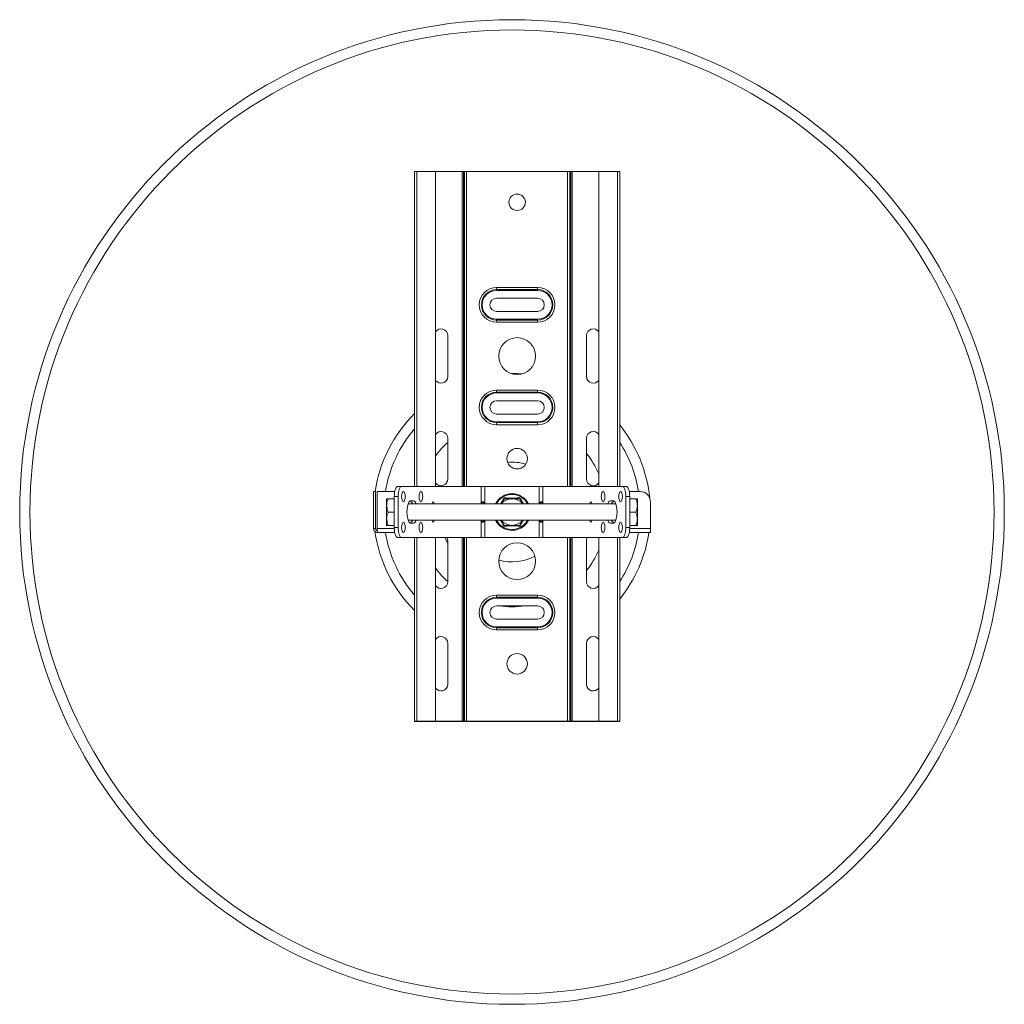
# Model space of a CAD drawing. Header units: millimetres. Extents: x 640 to 2187, y -1342 to 732.
# Tile 4 of 6: x 1707 to 2187, y -1171 to -691. Entities that reach past the tile are written whole.
import ezdxf

# ---------------------------------------------------------------- set-up
doc = ezdxf.new("R2010")
doc.units = ezdxf.units.MM

msp = doc.modelspace()

# ---------------------------------------------------------------- linework, layer by layer
at = {"color": 7, "linetype": 'Continuous', "lineweight": 15}
for p, q in [((1900.55, -764.81), (1899.43, -764.81)), ((1899.43, -918.31), (1899.43, -764.81)), ((1900.55, -764.81), (1900.55, -918.31)), ((1909.65, -764.81), (1900.55, -764.81)), ((1909.65, -918.31), (1909.65, -764.81)), ((1909.65, -764.81), (1922.63, -764.81)), ((1922.63, -764.81), (1923.26, -764.81)), ((1923.26, -764.81), (1923.78, -764.81)), ((1923.78, -764.81), (1924.8, -764.81)), ((1924.8, -764.81), (1974.05, -764.81)), ((1974.05, -764.81), (1975.08, -764.81)), ((1975.08, -764.81), (1975.59, -764.81)), ((1975.59, -764.81), (1976.23, -764.81)), ((1976.23, -764.81), (1989.2, -764.81)), ((1989.2, -764.81), (1989.2, -918.31)), ((1998.3, -764.81), (1989.2, -764.81)), ((1998.3, -918.31), (1998.3, -764.81)), ((1999.43, -764.81), (1998.3, -764.81)), ((1999.43, -918.31), (1999.43, -764.81)), ((1939.43, -821.36), (1959.43, -821.36)), ((1939.43, -821.36), (1939.43, -822.4)), ((1939.43, -822.4), (1959.43, -822.4)), ((1939.43, -822.4), (1939.43, -822.78)), ((1959.43, -822.78), (1939.43, -822.78)), ((1959.43, -821.36), (1959.43, -822.4)), ((1959.43, -822.4), (1959.43, -822.78)), ((1959.43, -826.56), (1939.43, -826.56)), ((1939.43, -833.06), (1959.43, -833.06)), ((1939.43, -836.84), (1939.43, -837.22)), ((1939.43, -836.84), (1959.43, -836.84)), ((1939.43, -837.22), (1939.43, -838.25)), ((1959.43, -837.22), (1939.43, -837.22)), ((1959.43, -838.25), (1939.43, -838.25)), ((1959.43, -836.84), (1959.43, -837.22)), ((1959.43, -837.22), (1959.43, -838.25)), ((1915.57, -864.81), (1915.57, -844.81)), ((1983.28, -844.81), (1983.28, -864.81)), ((1939.43, -871.36), (1959.43, -871.36)), ((1939.43, -871.36), (1939.43, -872.4)), ((1939.43, -872.4), (1959.43, -872.4)), ((1939.43, -872.4), (1939.43, -872.78)), ((1959.43, -872.78), (1939.43, -872.78)), ((1959.43, -871.36), (1959.43, -872.4)), ((1959.43, -872.4), (1959.43, -872.78)), ((1959.43, -876.56), (1939.43, -876.56)), ((1939.43, -883.06), (1959.43, -883.06)), ((1939.43, -886.84), (1939.43, -887.22)), ((1939.43, -886.84), (1959.43, -886.84)), ((1939.43, -887.22), (1939.43, -888.25)), ((1959.43, -887.22), (1939.43, -887.22)), ((1959.43, -886.84), (1959.43, -887.22)), ((1959.43, -887.22), (1959.43, -888.25)), ((1959.43, -888.25), (1939.43, -888.25)), ((1915.57, -914.81), (1915.57, -894.81)), ((1983.28, -894.81), (1983.28, -914.81)), ((1915.53, -915.35), (1914.81, -916.9)), ((1879.43, -920.81), (1880.43, -920.81)), ((1879.43, -938.81), (1879.43, -920.81)), ((1880.43, -938.81), (1880.43, -920.81)), ((1889.77, -920.81), (1881.13, -920.81)), ((1881.13, -938.81), (1881.13, -920.81)), ((1891.25, -918.31), (1893.13, -918.31)), ((1931.85, -918.31), (1893.13, -918.31)), ((1933.73, -918.31), (1931.85, -918.31)), ((1960.13, -918.31), (1933.73, -918.31)), ((1962.01, -918.31), (1960.13, -918.31)), ((2000.72, -918.31), (1962.01, -918.31)), ((2000.72, -918.31), (2002.6, -918.31)), ((2009.43, -920.81), (2004.08, -920.81)), ((1885.82, -924.31), (1885.82, -927.56)), ((1889.54, -924.31), (1886.62, -924.31)), ((1891.42, -923.31), (1889.54, -923.31)), ((1889.54, -923.31), (1889.54, -938.31)), ((1891.42, -923.31), (1891.42, -938.31)), ((1898.95, -925.31), (1897.58, -925.31)), ((1996.28, -925.31), (1994.91, -925.31)), ((2004.31, -923.31), (2002.43, -923.31)), ((2002.43, -923.31), (2002.43, -938.31)), ((2004.31, -923.31), (2004.31, -938.31)), ((2004.31, -924.31), (2007.24, -924.31)), ((2008.04, -927.56), (2008.04, -924.31)), ((2014.43, -938.81), (2014.43, -925.81)), ((1885.82, -927.56), (1885.82, -934.06)), ((1889.54, -930.81), (1886.62, -930.81)), ((1997.57, -926.81), (1896.29, -926.81)), ((2004.31, -930.81), (2007.24, -930.81)), ((2008.04, -934.06), (2008.04, -927.56)), ((1885.82, -937.31), (1885.82, -934.06)), ((1896.29, -934.81), (1997.57, -934.81)), ((2008.04, -937.31), (2008.04, -934.06)), ((1879.43, -938.81), (1880.43, -938.81)), ((1889.54, -937.31), (1886.62, -937.31)), ((1889.54, -938.31), (1891.42, -938.31)), ((1897.58, -936.31), (1898.95, -936.31)), ((1994.91, -936.31), (1996.28, -936.31)), ((2002.43, -938.31), (2004.31, -938.31)), ((2004.31, -937.31), (2007.24, -937.31)), ((2014.43, -938.81), (2014.43, -940.81)), ((1889.77, -940.81), (1881.43, -940.81)), ((1893.13, -943.31), (1891.25, -943.31)), ((1931.85, -943.31), (1893.13, -943.31)), ((1899.43, -1032.81), (1899.43, -943.31)), ((1900.55, -943.31), (1900.55, -1032.81)), ((1909.65, -1032.81), (1909.65, -943.31)), ((1915.57, -964.81), (1915.57, -944.81)), ((1931.85, -943.31), (1933.73, -943.31)), ((1960.13, -943.31), (1933.73, -943.31)), ((1960.13, -943.31), (1962.01, -943.31)), ((2000.72, -943.31), (1962.01, -943.31)), ((1983.28, -944.81), (1983.28, -964.81)), ((1989.2, -943.31), (1989.2, -1032.81)), ((1998.3, -1032.81), (1998.3, -943.31)), ((1999.43, -1032.81), (1999.43, -943.31)), ((2002.6, -943.31), (2000.72, -943.31)), ((2014.43, -940.81), (2004.08, -940.81)), ((1939.43, -971.36), (1959.43, -971.36)), ((1939.43, -971.36), (1939.43, -972.4)), ((1939.43, -972.4), (1959.43, -972.4)), ((1939.43, -972.4), (1939.43, -972.78)), ((1959.43, -972.78), (1939.43, -972.78)), ((1959.43, -971.36), (1959.43, -972.4)), ((1959.43, -972.4), (1959.43, -972.78)), ((1959.43, -976.56), (1939.43, -976.56)), ((1939.43, -983.06), (1959.43, -983.06)), ((1939.43, -986.84), (1939.43, -987.22)), ((1939.43, -986.84), (1959.43, -986.84)), ((1939.43, -987.22), (1939.43, -988.25)), ((1959.43, -987.22), (1939.43, -987.22)), ((1959.43, -988.25), (1939.43, -988.25)), ((1959.43, -986.84), (1959.43, -987.22)), ((1959.43, -987.22), (1959.43, -988.25)), ((1915.57, -1014.81), (1915.57, -994.81)), ((1983.28, -994.81), (1983.28, -1014.81)), ((1899.43, -1032.81), (1899.43, -1033.01)), ((1900.55, -1032.81), (1899.43, -1032.81)), ((1899.98, -1033.01), (1899.43, -1033.01)), ((1899.98, -1032.81), (1899.98, -1033.01)), ((1899.98, -1033.01), (1900.63, -1033.01)), ((1909.65, -1032.81), (1900.55, -1032.81)), ((1900.63, -1032.81), (1900.63, -1033.01)), ((1900.63, -1033.01), (1922.63, -1033.01)), ((1909.65, -1032.81), (1922.63, -1032.81)), ((1922.63, -1032.81), (1922.63, -1033.01)), ((1922.63, -1032.81), (1923.26, -1032.81)), ((1922.63, -1033.01), (1923.26, -1033.01)), ((1923.26, -1032.81), (1923.26, -1033.01)), ((1923.26, -1032.81), (1923.78, -1032.81)), ((1923.26, -1033.01), (1923.78, -1033.01)), ((1923.78, -1032.81), (1923.78, -1033.01)), ((1923.78, -1032.81), (1924.8, -1032.81)), ((1923.78, -1033.01), (1924.8, -1033.01)), ((1924.8, -1032.81), (1924.8, -1033.01)), ((1924.8, -1032.81), (1974.05, -1032.81)), ((1924.8, -1033.01), (1974.05, -1033.01)), ((1974.05, -1032.81), (1974.05, -1033.01)), ((1974.05, -1032.81), (1975.08, -1032.81)), ((1974.05, -1033.01), (1975.08, -1033.01)), ((1975.08, -1032.81), (1975.08, -1033.01)), ((1975.08, -1032.81), (1975.59, -1032.81)), ((1975.08, -1033.01), (1975.59, -1033.01)), ((1975.59, -1032.81), (1975.59, -1033.01)), ((1975.59, -1032.81), (1976.23, -1032.81)), ((1975.59, -1033.01), (1976.23, -1033.01)), ((1976.23, -1032.81), (1976.23, -1033.01)), ((1976.23, -1032.81), (1989.2, -1032.81)), ((1976.23, -1033.01), (1998.23, -1033.01)), ((1998.3, -1032.81), (1989.2, -1032.81)), ((1998.23, -1032.81), (1998.23, -1033.01)), ((1998.23, -1033.01), (1998.88, -1033.01)), ((1999.43, -1032.81), (1998.3, -1032.81)), ((1998.88, -1032.81), (1998.88, -1033.01)), ((1998.88, -1033.01), (1999.43, -1033.01)), ((1999.43, -1032.81), (1999.43, -1033.01))]:
    msp.add_line(p, q, dxfattribs=at)
at = {"color": 8, "linetype": 'Continuous', "lineweight": 15}
for p, q in [((1922.63, -918.31), (1922.63, -764.81)), ((1923.26, -918.31), (1923.26, -764.81)), ((1923.78, -918.31), (1923.78, -764.81)), ((1924.8, -918.31), (1924.8, -764.81)), ((1974.05, -918.31), (1974.05, -764.81)), ((1975.08, -918.31), (1975.08, -764.81)), ((1975.59, -918.31), (1975.59, -764.81)), ((1976.23, -918.31), (1976.23, -764.81)), ((1931.85, -918.31), (1931.85, -926.81)), ((1933.73, -918.31), (1933.73, -926.81)), ((1960.13, -918.31), (1960.13, -926.81)), ((1962.01, -918.31), (1962.01, -926.81)), ((1931.85, -934.81), (1931.85, -943.31)), ((1933.73, -934.81), (1933.73, -943.31)), ((1954.33, -935.08), (1954.48, -934.81)), ((1960.13, -934.81), (1960.13, -943.31)), ((1962.01, -934.81), (1962.01, -943.31)), ((1889.55, -938.81), (1881.13, -938.81)), ((2014.43, -938.81), (2004.3, -938.81)), ((1922.63, -1032.81), (1922.63, -943.31)), ((1923.26, -1032.81), (1923.26, -943.31)), ((1923.78, -1032.81), (1923.78, -943.31)), ((1924.8, -1032.81), (1924.8, -943.31)), ((1974.05, -1032.81), (1974.05, -943.31)), ((1975.08, -1032.81), (1975.08, -943.31)), ((1975.59, -1032.81), (1975.59, -943.31)), ((1976.23, -1032.81), (1976.23, -943.31))]:
    msp.add_line(p, q, dxfattribs=at)
at = {"color": 7, "linetype": 'Continuous', "lineweight": 15, "flags": 128}
for points in [[(1951.82, -863.49), (1949.36, -863.35), (1946.47, -863.31)], [(1889.54, -923.31), (1889.58, -922.33), (1889.67, -921.4), (1889.83, -920.53), (1890.04, -919.77), (1890.3, -919.15), (1890.6, -918.69), (1890.92, -918.41), (1891.25, -918.31)], [(1889.54, -923.31), (1889.58, -922.33), (1889.67, -921.4), (1889.83, -920.53), (1890.04, -919.77), (1890.3, -919.15), (1890.6, -918.69), (1890.92, -918.41), (1891.25, -918.31)], [(1893.13, -918.31), (1892.8, -918.41), (1892.48, -918.69), (1892.18, -919.15), (1891.92, -919.77), (1891.71, -920.53), (1891.55, -921.4), (1891.46, -922.33), (1891.42, -923.31)], [(1893.13, -918.31), (1892.8, -918.41), (1892.48, -918.69), (1892.18, -919.15), (1891.92, -919.77), (1891.71, -920.53), (1891.55, -921.4), (1891.46, -922.33), (1891.42, -923.31)], [(1893.13, -923.31), (1893.2, -924.27), (1893.38, -925.08), (1893.66, -925.62), (1893.99, -925.81), (1894.31, -925.62), (1894.59, -925.08), (1894.78, -924.27), (1894.84, -923.31), (1894.78, -922.35), (1894.59, -921.54), (1894.31, -921), (1893.99, -920.81), (1893.66, -921), (1893.38, -921.54), (1893.2, -922.35), (1893.13, -923.31)], [(1893.13, -923.31), (1893.2, -924.27), (1893.38, -925.08), (1893.66, -925.62), (1893.99, -925.81), (1894.31, -925.62), (1894.59, -925.08), (1894.78, -924.27), (1894.84, -923.31), (1894.78, -922.35), (1894.59, -921.54), (1894.31, -921), (1893.99, -920.81), (1893.66, -921), (1893.38, -921.54), (1893.2, -922.35), (1893.13, -923.31)], [(1903.39, -923.31), (1903.33, -922.35), (1903.14, -921.54), (1902.87, -921), (1902.54, -920.81), (1902.21, -921), (1901.93, -921.54), (1901.75, -922.35), (1901.68, -923.31), (1901.75, -924.27), (1901.93, -925.08), (1902.21, -925.62), (1902.54, -925.81), (1902.87, -925.62), (1903.14, -925.08), (1903.33, -924.27), (1903.39, -923.31)], [(1903.39, -923.31), (1903.33, -922.35), (1903.14, -921.54), (1902.87, -921), (1902.54, -920.81), (1902.21, -921), (1901.93, -921.54), (1901.75, -922.35), (1901.68, -923.31), (1901.75, -924.27), (1901.93, -925.08), (1902.21, -925.62), (1902.54, -925.81), (1902.87, -925.62), (1903.14, -925.08), (1903.33, -924.27), (1903.39, -923.31)], [(1990.46, -923.31), (1990.53, -924.27), (1990.71, -925.08), (1990.99, -925.62), (1991.32, -925.81), (1991.64, -925.62), (1991.92, -925.08), (1992.11, -924.27), (1992.17, -923.31), (1992.11, -922.35), (1991.92, -921.54), (1991.64, -921), (1991.32, -920.81), (1990.99, -921), (1990.71, -921.54), (1990.53, -922.35), (1990.46, -923.31)], [(1990.46, -923.31), (1990.53, -924.27), (1990.71, -925.08), (1990.99, -925.62), (1991.32, -925.81), (1991.64, -925.62), (1991.92, -925.08), (1992.11, -924.27), (1992.17, -923.31), (1992.11, -922.35), (1991.92, -921.54), (1991.64, -921), (1991.32, -920.81), (1990.99, -921), (1990.71, -921.54), (1990.53, -922.35), (1990.46, -923.31)], [(2000.72, -923.31), (2000.66, -922.35), (2000.47, -921.54), (2000.19, -921), (1999.87, -920.81), (1999.54, -921), (1999.26, -921.54), (1999.08, -922.35), (1999.01, -923.31), (1999.08, -924.27), (1999.26, -925.08), (1999.54, -925.62), (1999.87, -925.81), (2000.19, -925.62), (2000.47, -925.08), (2000.66, -924.27), (2000.72, -923.31)], [(2000.72, -923.31), (2000.66, -922.35), (2000.47, -921.54), (2000.19, -921), (1999.87, -920.81), (1999.54, -921), (1999.26, -921.54), (1999.08, -922.35), (1999.01, -923.31), (1999.08, -924.27), (1999.26, -925.08), (1999.54, -925.62), (1999.87, -925.81), (2000.19, -925.62), (2000.47, -925.08), (2000.66, -924.27), (2000.72, -923.31)], [(2002.43, -923.31), (2002.4, -922.33), (2002.3, -921.4), (2002.14, -920.53), (2001.93, -919.77), (2001.67, -919.15), (2001.38, -918.69), (2001.06, -918.41), (2000.72, -918.31)], [(2002.43, -923.31), (2002.4, -922.33), (2002.3, -921.4), (2002.14, -920.53), (2001.93, -919.77), (2001.67, -919.15), (2001.38, -918.69), (2001.06, -918.41), (2000.72, -918.31)], [(2002.6, -918.31), (2002.94, -918.41), (2003.26, -918.69), (2003.55, -919.15), (2003.81, -919.77), (2004.02, -920.53), (2004.18, -921.4), (2004.28, -922.33), (2004.31, -923.31)], [(2002.6, -918.31), (2002.94, -918.41), (2003.26, -918.69), (2003.55, -919.15), (2003.81, -919.77), (2004.02, -920.53), (2004.18, -921.4), (2004.28, -922.33), (2004.31, -923.31)], [(1897.58, -925.31), (1897.09, -925.5), (1896.64, -926.05), (1896.25, -926.92), (1895.95, -928.06), (1895.76, -929.39), (1895.7, -930.81), (1895.76, -932.23), (1895.95, -933.56), (1896.25, -934.7), (1896.64, -935.57), (1897.09, -936.12), (1897.58, -936.31)], [(1897.58, -925.31), (1897.09, -925.5), (1896.64, -926.05), (1896.25, -926.92), (1895.95, -928.06), (1895.76, -929.39), (1895.7, -930.81), (1895.76, -932.23), (1895.95, -933.56), (1896.25, -934.7), (1896.64, -935.57), (1897.09, -936.12), (1897.58, -936.31)], [(1909.01, -926.81), (1909, -926.74), (1908.89, -926.25), (1908.72, -925.92), (1908.52, -925.81), (1908.33, -925.92), (1908.16, -926.25), (1908.05, -926.74), (1908.04, -926.81)], [(1909.01, -926.81), (1909, -926.74), (1908.89, -926.25), (1908.72, -925.92), (1908.52, -925.81), (1908.33, -925.92), (1908.16, -926.25), (1908.05, -926.74), (1908.04, -926.81)], [(1985.82, -926.81), (1985.81, -926.74), (1985.69, -926.25), (1985.53, -925.92), (1985.33, -925.81), (1985.14, -925.92), (1984.97, -926.25), (1984.86, -926.74), (1984.85, -926.81)], [(1985.82, -926.81), (1985.81, -926.74), (1985.69, -926.25), (1985.53, -925.92), (1985.33, -925.81), (1985.14, -925.92), (1984.97, -926.25), (1984.86, -926.74), (1984.85, -926.81)], [(1996.28, -936.31), (1996.76, -936.12), (1997.22, -935.57), (1997.61, -934.7), (1997.91, -933.56), (1998.09, -932.23), (1998.16, -930.81), (1998.09, -929.39), (1997.91, -928.06), (1997.61, -926.92), (1997.22, -926.05), (1996.76, -925.5), (1996.28, -925.31)], [(1996.28, -936.31), (1996.76, -936.12), (1997.22, -935.57), (1997.61, -934.7), (1997.91, -933.56), (1998.09, -932.23), (1998.16, -930.81), (1998.09, -929.39), (1997.91, -928.06), (1997.61, -926.92), (1997.22, -926.05), (1996.76, -925.5), (1996.28, -925.31)], [(1894.84, -938.31), (1894.78, -937.35), (1894.59, -936.54), (1894.31, -936), (1893.99, -935.81), (1893.66, -936), (1893.38, -936.54), (1893.2, -937.35), (1893.13, -938.31), (1893.2, -939.27), (1893.38, -940.08), (1893.66, -940.62), (1893.99, -940.81), (1894.31, -940.62), (1894.59, -940.08), (1894.78, -939.27), (1894.84, -938.31)], [(1894.84, -938.31), (1894.78, -937.35), (1894.59, -936.54), (1894.31, -936), (1893.99, -935.81), (1893.66, -936), (1893.38, -936.54), (1893.2, -937.35), (1893.13, -938.31), (1893.2, -939.27), (1893.38, -940.08), (1893.66, -940.62), (1893.99, -940.81), (1894.31, -940.62), (1894.59, -940.08), (1894.78, -939.27), (1894.84, -938.31)], [(1901.68, -938.31), (1901.75, -939.27), (1901.93, -940.08), (1902.21, -940.62), (1902.54, -940.81), (1902.87, -940.62), (1903.14, -940.08), (1903.33, -939.27), (1903.39, -938.31), (1903.33, -937.35), (1903.14, -936.54), (1902.87, -936), (1902.54, -935.81), (1902.21, -936), (1901.93, -936.54), (1901.75, -937.35), (1901.68, -938.31)], [(1901.68, -938.31), (1901.75, -939.27), (1901.93, -940.08), (1902.21, -940.62), (1902.54, -940.81), (1902.87, -940.62), (1903.14, -940.08), (1903.33, -939.27), (1903.39, -938.31), (1903.33, -937.35), (1903.14, -936.54), (1902.87, -936), (1902.54, -935.81), (1902.21, -936), (1901.93, -936.54), (1901.75, -937.35), (1901.68, -938.31)], [(1908.04, -934.81), (1908.05, -934.88), (1908.16, -935.37), (1908.33, -935.69), (1908.52, -935.81), (1908.72, -935.69), (1908.89, -935.37), (1909, -934.88), (1909.01, -934.81)], [(1908.04, -934.81), (1908.05, -934.88), (1908.16, -935.37), (1908.33, -935.69), (1908.52, -935.81), (1908.72, -935.69), (1908.89, -935.37), (1909, -934.88), (1909.01, -934.81)], [(1984.85, -934.81), (1984.86, -934.88), (1984.97, -935.37), (1985.14, -935.69), (1985.33, -935.81), (1985.53, -935.69), (1985.69, -935.37), (1985.81, -934.88), (1985.82, -934.81)], [(1984.85, -934.81), (1984.86, -934.88), (1984.97, -935.37), (1985.14, -935.69), (1985.33, -935.81), (1985.53, -935.69), (1985.69, -935.37), (1985.81, -934.88), (1985.82, -934.81)], [(1992.17, -938.31), (1992.11, -937.35), (1991.92, -936.54), (1991.64, -936), (1991.32, -935.81), (1990.99, -936), (1990.71, -936.54), (1990.53, -937.35), (1990.46, -938.31), (1990.53, -939.27), (1990.71, -940.08), (1990.99, -940.62), (1991.32, -940.81), (1991.64, -940.62), (1991.92, -940.08), (1992.11, -939.27), (1992.17, -938.31)], [(1992.17, -938.31), (1992.11, -937.35), (1991.92, -936.54), (1991.64, -936), (1991.32, -935.81), (1990.99, -936), (1990.71, -936.54), (1990.53, -937.35), (1990.46, -938.31), (1990.53, -939.27), (1990.71, -940.08), (1990.99, -940.62), (1991.32, -940.81), (1991.64, -940.62), (1991.92, -940.08), (1992.11, -939.27), (1992.17, -938.31)], [(1999.01, -938.31), (1999.08, -939.27), (1999.26, -940.08), (1999.54, -940.62), (1999.87, -940.81), (2000.19, -940.62), (2000.47, -940.08), (2000.66, -939.27), (2000.72, -938.31), (2000.66, -937.35), (2000.47, -936.54), (2000.19, -936), (1999.87, -935.81), (1999.54, -936), (1999.26, -936.54), (1999.08, -937.35), (1999.01, -938.31)], [(1999.01, -938.31), (1999.08, -939.27), (1999.26, -940.08), (1999.54, -940.62), (1999.87, -940.81), (2000.19, -940.62), (2000.47, -940.08), (2000.66, -939.27), (2000.72, -938.31), (2000.66, -937.35), (2000.47, -936.54), (2000.19, -936), (1999.87, -935.81), (1999.54, -936), (1999.26, -936.54), (1999.08, -937.35), (1999.01, -938.31)], [(1891.25, -943.31), (1890.92, -943.21), (1890.6, -942.93), (1890.3, -942.47), (1890.04, -941.84), (1889.83, -941.09), (1889.67, -940.22), (1889.58, -939.28), (1889.54, -938.31)], [(1891.25, -943.31), (1890.92, -943.21), (1890.6, -942.93), (1890.3, -942.47), (1890.04, -941.84), (1889.83, -941.09), (1889.67, -940.22), (1889.58, -939.28), (1889.54, -938.31)], [(1891.42, -938.31), (1891.46, -939.28), (1891.55, -940.22), (1891.71, -941.09), (1891.92, -941.84), (1892.18, -942.47), (1892.48, -942.93), (1892.8, -943.21), (1893.13, -943.31)], [(1891.42, -938.31), (1891.46, -939.28), (1891.55, -940.22), (1891.71, -941.09), (1891.92, -941.84), (1892.18, -942.47), (1892.48, -942.93), (1892.8, -943.21), (1893.13, -943.31)], [(2000.72, -943.31), (2001.06, -943.21), (2001.38, -942.93), (2001.67, -942.47), (2001.93, -941.84), (2002.14, -941.09), (2002.3, -940.22), (2002.4, -939.28), (2002.43, -938.31)], [(2000.72, -943.31), (2001.06, -943.21), (2001.38, -942.93), (2001.67, -942.47), (2001.93, -941.84), (2002.14, -941.09), (2002.3, -940.22), (2002.4, -939.28), (2002.43, -938.31)], [(2004.31, -938.31), (2004.28, -939.28), (2004.18, -940.22), (2004.02, -941.09), (2003.81, -941.84), (2003.55, -942.47), (2003.26, -942.93), (2002.94, -943.21), (2002.6, -943.31)], [(2004.31, -938.31), (2004.28, -939.28), (2004.18, -940.22), (2004.02, -941.09), (2003.81, -941.84), (2003.55, -942.47), (2003.26, -942.93), (2002.94, -943.21), (2002.6, -943.31)], [(1914.24, -943.31), (1914.76, -944.61), (1915.57, -946.36)], [(1915.57, -944.81), (1915.38, -943.7), (1915.21, -943.31)], [(1983.65, -943.31), (1983.48, -943.7), (1983.28, -944.81)]]:
    msp.add_lwpolyline(points, dxfattribs=at)
at = {"color": 7, "linetype": 'Continuous', "lineweight": 15}
for centre, radius in [((1946.93, -930.81), 240), ((1946.93, -930.81), 235), ((1949.43, -779.81), 4), ((1949.43, -854.81), 9), ((1949.43, -904.81), 5), ((1949.43, -954.81), 9), ((1949.43, -1004.81), 5)]:
    msp.add_circle(centre, radius, dxfattribs=at)
for centre, radius, start, end in [((1939.43, -829.81), 8.45, 90, 270), ((1939.43, -829.81), 7.41, 90, 270), ((1939.43, -829.81), 7.03, 90, 270), ((1959.43, -829.81), 8.45, 270, 90), ((1959.43, -829.81), 7.41, 270, 90), ((1959.43, -829.81), 7.03, 270, 90), ((1939.43, -829.81), 3.25, 90, 270), ((1959.43, -829.81), 3.25, 270, 90), ((1912.32, -844.81), 3.25, 0, 145.2681), ((1986.53, -844.81), 3.25, 34.7319, 180), ((1912.32, -864.81), 3.25, 214.7319, 0), ((1986.53, -864.81), 3.25, 180, 325.2681), ((1939.43, -879.81), 8.45, 90, 270), ((1939.43, -879.81), 7.41, 90, 270), ((1939.43, -879.81), 7.03, 90, 270), ((1959.43, -879.81), 8.45, 270, 90), ((1959.43, -879.81), 7.41, 270, 90), ((1959.43, -879.81), 7.03, 270, 90), ((1939.43, -879.81), 3.25, 90, 270), ((1959.43, -879.81), 3.25, 270, 90), ((1946.93, -930.81), 67.5, 134.7249, 171.4804), ((1946.93, -930.81), 62.5, 139.4642, 170.7931), ((1912.32, -894.81), 3.25, 360, 145.2681), ((1986.53, -894.81), 3.25, 34.7319, 180), ((1946.93, -930.81), 67.5, 5.806, 38.9424), ((1946.93, -930.81), 46.2, 132.739, 143.7862), ((1946.93, -930.81), 62.5, 9.2069, 32.8599), ((1946.93, -930.81), 46.2, 23.7881, 38.1047), ((1946.93, -930.81), 24.3, 73.9014, 95.1139), ((1912.32, -914.81), 3.25, 214.7319, 0), ((1986.53, -914.81), 3.25, 180, 325.2681), ((2009.43, -925.81), 5, 0, 90), ((1896.18, -927.27), 2.23, 11.9961, 59.1038), ((1898.37, -927.11), 1.89, 9.0883, 72.3512), ((1946.93, -930.81), 8.95, 26.5467, 153.4533), ((1946.93, -930.81), 6.5, 90, 142.0201), ((1946.93, -930.81), 6.5, 37.9799, 90), ((1995.48, -927.11), 1.89, 107.6489, 170.9117), ((1997.68, -927.27), 2.23, 120.8963, 168.0039), ((1896.18, -934.35), 2.23, 300.8967, 348.0037), ((1898.37, -934.51), 1.89, 287.6491, 350.9117), ((1946.93, -930.81), 8.95, 206.5467, 240), ((1946.93, -930.81), 6.5, 217.9799, 270), ((1946.93, -930.81), 8.95, 240, 333.4533), ((1946.93, -930.81), 6.5, 270, 322.0201), ((1995.48, -934.51), 1.89, 189.0883, 252.3508), ((1997.68, -934.35), 2.23, 191.9964, 239.1032), ((1946.93, -930.81), 67.5, 188.1725, 225.2751), ((1946.93, -930.81), 62.5, 189.2069, 220.5358), ((1946.93, -930.81), 67.5, 321.0576, 351.4804), ((1946.93, -930.81), 62.5, 327.1401, 350.7931), ((1946.93, -930.81), 46.2, 321.8953, 336.2119), ((1946.93, -930.81), 24.3, 254.5309, 297.3629), ((1946.93, -930.81), 46.2, 216.2138, 227.261), ((1912.32, -964.81), 3.25, 214.7319, 0), ((1986.53, -964.81), 3.25, 180, 325.2681), ((1939.43, -979.81), 8.45, 90, 270), ((1939.43, -979.81), 7.41, 90, 270), ((1939.43, -979.81), 7.03, 90, 270), ((1959.43, -979.81), 8.45, 270, 90), ((1959.43, -979.81), 7.41, 270, 90), ((1959.43, -979.81), 7.03, 270, 90), ((1939.43, -979.81), 3.25, 90, 270), ((1946.93, -930.81), 46.2, 261.9966, 278.0034), ((1959.43, -979.81), 3.25, 270, 90), ((1912.32, -994.81), 3.25, 0, 145.2681), ((1986.53, -994.81), 3.25, 34.7319, 180), ((1912.32, -1014.81), 3.25, 214.7319, 0), ((1986.53, -1014.81), 3.25, 180, 325.2681)]:
    msp.add_arc(centre, radius, start, end, dxfattribs=at)
at = {"color": 8, "linetype": 'Continuous', "lineweight": 15}
for start, end in [(27.919, 152.081), (207.919, 330)]:
    msp.add_arc((1946.93, -930.81), 8.54, start, end, dxfattribs=at)
at = {"color": 7, "linetype": 'Continuous', "lineweight": 15}
for points, knots in [([(1886.62, -924.31), (1886.43, -924.76), (1886.04, -925.69), (1885.83, -926.8), (1885.82, -927.43), (1885.82, -927.56)], [0, 0, 0, 0, 0.4347926, 0.8798473, 1, 1, 1, 1]), ([(1885.82, -924.31), (1885.82, -924.31), (1885.84, -924.31), (1886.18, -924.31), (1886.58, -924.31), (1886.62, -924.31)], [0, 0, 0, 0, 0.1279458, 0.9273543, 1, 1, 1, 1]), ([(1931.96, -926.81), (1931.96, -926.81), (1931.97, -926.65), (1932.03, -926.41), (1932.13, -926.12), (1932.24, -925.94), (1932.4, -925.83), (1932.57, -925.8), (1932.75, -925.82), (1932.92, -925.89), (1933.07, -926.02), (1933.26, -926.26), (1933.38, -926.53), (1933.41, -926.76), (1933.42, -926.81)], [0, 0, 0, 0, 0.002182, 0.162455, 0.259423, 0.343862, 0.421605, 0.499992, 0.568981, 0.6344, 0.700885, 0.772863, 0.945887, 1, 1, 1, 1]), ([(1931.96, -926.81), (1931.96, -926.81), (1931.97, -926.65), (1932.03, -926.41), (1932.13, -926.12), (1932.24, -925.94), (1932.4, -925.83), (1932.57, -925.8), (1932.75, -925.82), (1932.92, -925.89), (1933.07, -926.02), (1933.26, -926.26), (1933.38, -926.53), (1933.41, -926.76), (1933.42, -926.81)], [0, 0, 0, 0, 0.002182, 0.162455, 0.259423, 0.343862, 0.421605, 0.499992, 0.568981, 0.6344, 0.700885, 0.772863, 0.945887, 1, 1, 1, 1]), ([(1932.24, -925.97), (1932.38, -926.03), (1932.62, -926.13), (1932.88, -926.39), (1933.05, -926.6), (1933.1, -926.76), (1933.11, -926.81)], [0, 0, 0, 0, 0.381844, 0.623458, 0.869789, 1, 1, 1, 1]), ([(1932.24, -925.97), (1932.38, -926.03), (1932.62, -926.13), (1932.88, -926.39), (1933.05, -926.6), (1933.1, -926.76), (1933.11, -926.81)], [0, 0, 0, 0, 0.381844, 0.623458, 0.869789, 1, 1, 1, 1]), ([(1941.73, -926.81), (1942.18, -926.04), (1942.67, -925.18), (1943.13, -924.38), (1943.17, -924.31)], [0, 0, 0, 0, 0.905954, 1, 1, 1, 1]), ([(1942.98, -923.97), (1943.29, -923.97), (1944.88, -923.99), (1947.54, -924), (1949.85, -923.98), (1950.88, -923.97)], [0, 0, 0, 0, 0.120964, 0.606826, 1, 1, 1, 1]), ([(1942.98, -923.97), (1942.98, -923.97), (1943.01, -924.02), (1943.06, -924.11), (1943.12, -924.22), (1943.17, -924.29), (1943.17, -924.3), (1943.17, -924.31)], [0, 0, 0, 0, 0.00685, 0.267589, 0.52863, 0.76383, 1, 1, 1, 1]), ([(1943.17, -924.31), (1943.7, -924.31), (1944.77, -924.31), (1946.05, -924.31), (1946.77, -924.31), (1946.93, -924.31)], [0, 0, 0, 0, 0.4347932, 0.8798478, 1, 1, 1, 1]), ([(1946.93, -924.31), (1947.92, -924.31), (1949.2, -924.31), (1950.4, -924.31), (1950.68, -924.31)], [0, 0, 0, 0, 0.769007, 1, 1, 1, 1]), ([(1950.88, -923.97), (1950.87, -923.97), (1950.85, -924.02), (1950.79, -924.11), (1950.73, -924.22), (1950.69, -924.29), (1950.68, -924.3), (1950.68, -924.31)], [0, 0, 0, 0, 0.00685, 0.267589, 0.52863, 0.763831, 1, 1, 1, 1]), ([(1950.68, -924.31), (1950.94, -924.76), (1951.41, -925.57), (1951.91, -926.43), (1952.12, -926.81)], [0, 0, 0, 0, 0.561644, 1, 1, 1, 1]), ([(1960.41, -926.81), (1960.41, -926.81), (1960.42, -926.65), (1960.54, -926.41), (1960.71, -926.12), (1960.88, -925.94), (1961.08, -925.83), (1961.27, -925.8), (1961.44, -925.82), (1961.57, -925.89), (1961.68, -926.02), (1961.79, -926.26), (1961.86, -926.53), (1961.87, -926.76), (1961.88, -926.81)], [0, 0, 0, 0, 0.002181, 0.162455, 0.259424, 0.343863, 0.421604, 0.499991, 0.568981, 0.6344, 0.700885, 0.772863, 0.945887, 1, 1, 1, 1]), ([(1960.41, -926.81), (1960.41, -926.81), (1960.42, -926.65), (1960.54, -926.41), (1960.71, -926.12), (1960.88, -925.94), (1961.08, -925.83), (1961.27, -925.8), (1961.44, -925.82), (1961.57, -925.89), (1961.68, -926.02), (1961.79, -926.26), (1961.86, -926.53), (1961.87, -926.76), (1961.88, -926.81)], [0, 0, 0, 0, 0.002181, 0.162455, 0.259424, 0.343863, 0.421604, 0.499991, 0.568981, 0.6344, 0.700885, 0.772863, 0.945887, 1, 1, 1, 1]), ([(1960.68, -926.81), (1960.68, -926.81), (1960.74, -926.63), (1960.97, -926.38), (1961.3, -926.11), (1961.52, -926.01), (1961.62, -925.97)], [0, 0, 0, 0, 0.005153, 0.426465, 0.727493, 1, 1, 1, 1]), ([(1960.68, -926.81), (1960.68, -926.81), (1960.74, -926.63), (1960.97, -926.38), (1961.3, -926.11), (1961.52, -926.01), (1961.62, -925.97)], [0, 0, 0, 0, 0.005153, 0.426465, 0.727493, 1, 1, 1, 1]), ([(2008.04, -927.56), (2008.03, -927.42), (2008.01, -926.39), (2007.68, -925.29), (2007.27, -924.38), (2007.24, -924.31)], [0, 0, 0, 0, 0.1279436, 0.9273546, 1, 1, 1, 1]), ([(2007.24, -924.31), (2007.43, -924.31), (2007.81, -924.31), (2008.02, -924.31), (2008.03, -924.31), (2008.04, -924.31)], [0, 0, 0, 0, 0.434792, 0.879846, 1, 1, 1, 1]), ([(1885.82, -927.56), (1885.92, -928.42), (1886.05, -929.53), (1886.51, -930.57), (1886.62, -930.81)], [0, 0, 0, 0, 0.7690085, 1, 1, 1, 1]), ([(1886.62, -930.81), (1886.43, -931.26), (1886.04, -932.19), (1885.83, -933.3), (1885.82, -933.93), (1885.82, -934.06)], [0, 0, 0, 0, 0.434793, 0.879849, 1, 1, 1, 1]), ([(2007.24, -930.81), (2007.36, -930.53), (2007.82, -929.49), (2007.94, -928.38), (2008.04, -927.56)], [0, 0, 0, 0, 0.263898, 1, 1, 1, 1]), ([(2008.04, -934.06), (2007.94, -933.2), (2007.81, -932.09), (2007.34, -931.05), (2007.24, -930.81)], [0, 0, 0, 0, 0.769007, 1, 1, 1, 1]), ([(1885.82, -934.06), (1885.92, -934.92), (1886.05, -936.03), (1886.51, -937.07), (1886.62, -937.31)], [0, 0, 0, 0, 0.7690073, 1, 1, 1, 1]), ([(1933.45, -934.81), (1933.45, -934.81), (1933.43, -934.97), (1933.32, -935.21), (1933.15, -935.5), (1932.97, -935.68), (1932.78, -935.79), (1932.59, -935.82), (1932.42, -935.8), (1932.28, -935.72), (1932.18, -935.6), (1932.06, -935.36), (1932, -935.08), (1931.98, -934.86), (1931.98, -934.81)], [0, 0, 0, 0, 0.002182, 0.162457, 0.259424, 0.343863, 0.421606, 0.499992, 0.568981, 0.6344, 0.700884, 0.772864, 0.945884, 1, 1, 1, 1]), ([(1933.45, -934.81), (1933.45, -934.81), (1933.43, -934.97), (1933.32, -935.21), (1933.15, -935.5), (1932.97, -935.68), (1932.78, -935.79), (1932.59, -935.82), (1932.42, -935.8), (1932.28, -935.72), (1932.18, -935.6), (1932.06, -935.36), (1932, -935.08), (1931.98, -934.86), (1931.98, -934.81)], [0, 0, 0, 0, 0.002182, 0.162457, 0.259424, 0.343863, 0.421606, 0.499992, 0.568981, 0.6344, 0.700884, 0.772864, 0.945884, 1, 1, 1, 1]), ([(1933.17, -934.81), (1933.17, -934.81), (1933.11, -934.99), (1932.89, -935.23), (1932.55, -935.51), (1932.34, -935.61), (1932.23, -935.65)], [0, 0, 0, 0, 0.005153, 0.426468, 0.727494, 1, 1, 1, 1]), ([(1933.17, -934.81), (1933.17, -934.81), (1933.11, -934.99), (1932.89, -935.23), (1932.55, -935.51), (1932.34, -935.61), (1932.23, -935.65)], [0, 0, 0, 0, 0.005153, 0.426468, 0.727494, 1, 1, 1, 1]), ([(1943.17, -937.31), (1942.91, -936.85), (1942.44, -936.04), (1941.95, -935.19), (1941.73, -934.81)], [0, 0, 0, 0, 0.5616425, 1, 1, 1, 1]), ([(1950.68, -937.31), (1950.84, -937.04), (1951.3, -936.23), (1951.8, -935.37), (1952.12, -934.81)], [0, 0, 0, 0, 0.341831, 1, 1, 1, 1]), ([(1961.89, -934.81), (1961.89, -934.81), (1961.88, -934.97), (1961.83, -935.21), (1961.73, -935.5), (1961.61, -935.68), (1961.46, -935.79), (1961.28, -935.82), (1961.1, -935.8), (1960.94, -935.72), (1960.78, -935.6), (1960.6, -935.36), (1960.48, -935.08), (1960.44, -934.86), (1960.44, -934.81)], [0, 0, 0, 0, 0.002182, 0.162457, 0.259424, 0.343863, 0.421605, 0.499992, 0.568981, 0.634399, 0.700883, 0.772864, 0.945884, 1, 1, 1, 1]), ([(1961.89, -934.81), (1961.89, -934.81), (1961.88, -934.97), (1961.83, -935.21), (1961.73, -935.5), (1961.61, -935.68), (1961.46, -935.79), (1961.28, -935.82), (1961.1, -935.8), (1960.94, -935.72), (1960.78, -935.6), (1960.6, -935.36), (1960.48, -935.08), (1960.44, -934.86), (1960.44, -934.81)], [0, 0, 0, 0, 0.002182, 0.162457, 0.259424, 0.343863, 0.421605, 0.499992, 0.568981, 0.634399, 0.700883, 0.772864, 0.945884, 1, 1, 1, 1]), ([(1961.62, -935.65), (1961.47, -935.59), (1961.23, -935.49), (1960.97, -935.23), (1960.81, -935.02), (1960.76, -934.86), (1960.74, -934.81)], [0, 0, 0, 0, 0.381847, 0.623456, 0.869783, 1, 1, 1, 1]), ([(1961.62, -935.65), (1961.47, -935.59), (1961.23, -935.49), (1960.97, -935.23), (1960.81, -935.02), (1960.76, -934.86), (1960.74, -934.81)], [0, 0, 0, 0, 0.381847, 0.623456, 0.869783, 1, 1, 1, 1]), ([(2007.24, -937.31), (2007.43, -936.85), (2007.81, -935.93), (2008.02, -934.82), (2008.03, -934.19), (2008.04, -934.06)], [0, 0, 0, 0, 0.434792, 0.879849, 1, 1, 1, 1]), ([(1879.43, -938.81), (1879.46, -939.07), (1879.52, -939.6), (1879.98, -940.26), (1880.64, -940.72), (1881.17, -940.78), (1881.43, -940.81)], [0, 0, 0, 0, 0.25, 0.500001, 0.750001, 1, 1, 1, 1]), ([(1880.43, -938.81), (1880.44, -938.94), (1880.47, -939.2), (1880.71, -939.53), (1880.97, -939.73), (1881.17, -939.76), (1881.23, -939.77)], [0, 0, 0, 0, 0.287062, 0.574124, 0.861185, 1, 1, 1, 1]), ([(1881.43, -940.81), (1881.4, -940.78), (1881.35, -940.72), (1881.28, -940.26), (1881.21, -939.6), (1881.16, -939.07), (1881.13, -938.81)], [0, 0, 0, 0, 0.2499997, 0.5000017, 0.7499998, 1, 1, 1, 1]), ([(1885.82, -937.31), (1885.82, -937.31), (1885.84, -937.31), (1886.18, -937.31), (1886.58, -937.31), (1886.62, -937.31)], [0, 0, 0, 0, 0.1279458, 0.9273543, 1, 1, 1, 1]), ([(1943.17, -937.31), (1943.17, -937.31), (1943.17, -937.32), (1943.12, -937.4), (1943.06, -937.5), (1943.01, -937.6), (1942.98, -937.65), (1942.98, -937.65)], [0, 0, 0, 0, 0.23617, 0.471364, 0.732411, 0.993141, 1, 1, 1, 1]), ([(1950.88, -937.65), (1950.56, -937.64), (1948.98, -937.63), (1946.31, -937.62), (1944.01, -937.64), (1942.98, -937.65)], [0, 0, 0, 0, 0.120964, 0.606826, 1, 1, 1, 1]), ([(1946.93, -937.31), (1945.94, -937.31), (1944.65, -937.31), (1943.45, -937.31), (1943.17, -937.31)], [0, 0, 0, 0, 0.769008, 1, 1, 1, 1]), ([(1950.68, -937.31), (1950.15, -937.31), (1949.09, -937.31), (1947.81, -937.31), (1947.08, -937.31), (1946.93, -937.31)], [0, 0, 0, 0, 0.4347942, 0.8798477, 1, 1, 1, 1]), ([(1950.68, -937.31), (1950.68, -937.31), (1950.69, -937.32), (1950.73, -937.4), (1950.79, -937.5), (1950.85, -937.6), (1950.87, -937.65), (1950.88, -937.65)], [0, 0, 0, 0, 0.236169, 0.471364, 0.732411, 0.993141, 1, 1, 1, 1]), ([(2008.04, -937.31), (2007.94, -937.31), (2007.81, -937.31), (2007.34, -937.31), (2007.24, -937.31)], [0, 0, 0, 0, 0.769006, 1, 1, 1, 1])]:
    msp.add_open_spline(points, degree=3, knots=knots, dxfattribs=at)
at = {"color": 8, "linetype": 'Continuous', "lineweight": 15}
for points, knots in [([(1941.36, -926.81), (1941.39, -926.76), (1941.94, -925.82), (1942.48, -924.87), (1942.98, -923.97)], [0, 0, 0, 0, 0.05084, 1, 1, 1, 1]), ([(1950.88, -923.97), (1951.03, -924.25), (1951.56, -925.18), (1952.11, -926.14), (1952.5, -926.81)], [0, 0, 0, 0, 0.292315, 1, 1, 1, 1]), ([(1942.98, -937.65), (1942.82, -937.37), (1942.29, -936.43), (1941.75, -935.48), (1941.36, -934.81)], [0, 0, 0, 0, 0.292315, 1, 1, 1, 1]), ([(1952.49, -934.81), (1952.46, -934.86), (1951.91, -935.8), (1951.38, -936.75), (1950.88, -937.65)], [0, 0, 0, 0, 0.050842, 1, 1, 1, 1])]:
    msp.add_open_spline(points, degree=3, knots=knots, dxfattribs=at)

doc.saveas('drawing.dxf')
